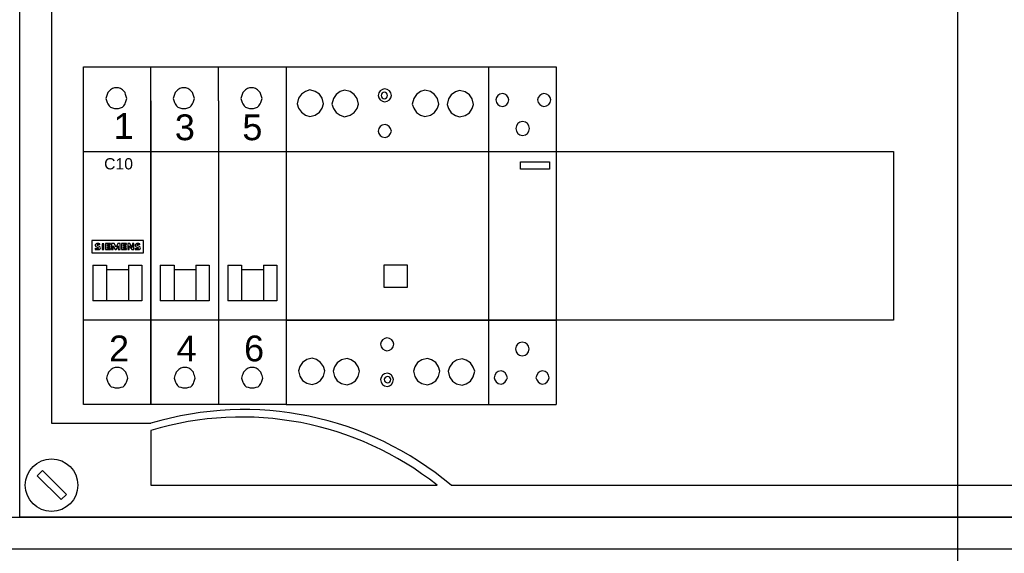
# Model space of a CAD drawing. Header units: millimetres. Extents: x 449515 to 838834, y -400723 to -307130.
# Tile 22 of 38: x 833584 to 836209, y -322477 to -321054. Entities that reach past the tile are written whole.
import ezdxf

# ---------------------------------------------------------------- set-up
doc = ezdxf.new("R2010")
doc.units = ezdxf.units.MM
doc.header["$LTSCALE"] = 25.4
doc.linetypes.add('CENTER', pattern=[2, 1.25, -0.25, 0.25, -0.25])
for name, color, linetype in [('!Siemens drzwi', 7, 'Continuous'), ('R5', 7, 'Continuous'), ('RPOMP', 7, 'Continuous')]:
    doc.layers.add(name, color=color, linetype=linetype)
doc.layers.add('!Siemens Podklad_8GK_sikus', color=250, linetype='Continuous', lineweight=100)
doc.styles.get("Standard").update_dxf_attribs({"font": 'arial.ttf'})

# ---------------------------------------------------------------- blocks, each defined once
blk = doc.blocks.new('D_A630_P_W1950-1800_S800-750_G210i')
at = {"color": 0}
blk.add_line((52.5, 185, 4.5), (52.5, 0, 4.5), dxfattribs=at)
blk = doc.blocks.new('AD_A630_P_W1950-1800_S800-750_G210~1')
at = {"layer": '!Siemens drzwi', "color": 0, "linetype": 'ByBlock', "lineweight": -2, "xscale": 10, "yscale": 10, "zscale": 10}
blk.add_blockref('D_A630_P_W1950-1800_S800-750_G210i', (0, 100), dxfattribs=at)
blk = doc.blocks.new('*U668')
at = {"color": 0}
for p, q in [((8.5, -25.63), (8.5, -425)), ((0, -450), (0, -300)), ((17, -397.5), (17, -352.5)), ((17, -352.5), (233, -352.5)), ((17, -397.5), (17, -352.5)), ((17, -352.5), (233, -352.5)), ((233, -352.5), (233, -397.5)), ((233, -352.5), (233, -397.5)), ((233, -352.5), (233, -397.5)), ((233, -397.5), (17, -397.5)), ((233, -397.5), (17, -397.5)), ((8.5, -425), (35, -425)), ((35, -426.91), (35, -441.5)), ((4.7, -438.99), (6.11, -437.58)), ((6.11, -437.58), (12.47, -443.94)), ((11.06, -445.36), (4.7, -438.99)), ((35, -441.5), (111.26, -441.5)), ((115, -441.5), (474.37, -441.5)), ((12.47, -443.94), (11.06, -445.36)), ((500, -450), (0, -450))]:
    blk.add_line(p, q, dxfattribs=at)
blk.add_circle((8.5, -441.5), 7, dxfattribs=at)
for centre, radius, start in [((59.78, -507.06), 85.72, 49.8903), ((59.2, -507.06), 83.72, 51.5438)]:
    blk.add_arc(centre, radius, start, 106.802, dxfattribs=at)
blk = doc.blocks.new('*U669')
at = {"color": 0}
for p, q in [((0, 0), (750, 0)), ((25.63, -8.5), (635, -8.5))]:
    blk.add_line(p, q, dxfattribs=at)
blk = doc.blocks.new('*U670')
at = {"layer": '!Siemens Podklad_8GK_sikus', "color": 4, "linetype": 'CENTER', "lineweight": -2}
blk.add_line((0, -1350), (500, -1350), dxfattribs=at)
blk = doc.blocks.new('AD_5TT584-0~1')
at = {"color": 0, "linetype": 'Continuous'}
for p, q in [((0, 67.5), (0, -22.5)), ((0, 67.5), (54, 67.5)), ((5.21, 61), (4.1, 60.26)), ((6.33, 61.37), (5.21, 61)), ((7.81, 61), (6.33, 61.37)), ((8.93, 60.26), (7.81, 61)), ((14.48, 60.92), (13.37, 60.18)), ((15.59, 61.29), (14.48, 60.92)), ((17.08, 60.92), (15.59, 61.29)), ((18.19, 60.18), (17.08, 60.92)), ((24.77, 60.59), (24.59, 59.85)), ((25.14, 61.15), (24.77, 60.59)), ((25.7, 61.52), (25.14, 61.15)), ((25.61, 60.5), (25.42, 60.22)), ((25.89, 60.68), (25.61, 60.5)), ((26.26, 61.7), (25.7, 61.52)), ((26.26, 60.78), (25.89, 60.68)), ((27, 61.52), (26.26, 61.7)), ((26.54, 60.68), (26.26, 60.78)), ((26.81, 60.5), (26.54, 60.68)), ((27, 60.22), (26.81, 60.5)), ((27.56, 61.15), (27, 61.52)), ((27.93, 60.59), (27.56, 61.15)), ((28.11, 59.85), (27.93, 60.59)), ((35.9, 60.93), (34.79, 60.19)), ((37.01, 61.3), (35.9, 60.93)), ((38.5, 60.93), (37.01, 61.3)), ((39.61, 60.19), (38.5, 60.93)), ((45.17, 60.85), (44.05, 60.11)), ((46.28, 61.22), (45.17, 60.85)), ((47.77, 60.85), (46.28, 61.22)), ((48.88, 60.11), (47.77, 60.85)), ((3.36, 59.15), (2.99, 57.66)), ((4.1, 60.26), (3.36, 59.15)), ((9.67, 59.15), (8.93, 60.26)), ((10.04, 57.66), (9.67, 59.15)), ((12.63, 59.07), (12.25, 57.58)), ((13.37, 60.18), (12.63, 59.07)), ((18.94, 59.07), (18.19, 60.18)), ((19.31, 57.58), (18.94, 59.07)), ((24.59, 59.85), (24.77, 59.29)), ((24.77, 59.29), (25.14, 58.74)), ((25.14, 58.74), (25.7, 58.36)), ((25.42, 60.22), (25.33, 59.85)), ((25.33, 59.85), (25.42, 59.57)), ((25.42, 59.57), (25.61, 59.29)), ((25.61, 59.29), (25.89, 59.11)), ((25.7, 58.36), (26.26, 58.18)), ((25.89, 59.11), (26.26, 59.01)), ((26.26, 59.01), (26.54, 59.11)), ((26.26, 58.18), (27, 58.36)), ((26.54, 59.11), (26.81, 59.29)), ((26.81, 59.29), (27, 59.57)), ((27.09, 59.85), (27, 60.22)), ((27, 59.57), (27.09, 59.85)), ((27, 58.36), (27.56, 58.74)), ((27.56, 58.74), (27.93, 59.29)), ((27.93, 59.29), (28.11, 59.85)), ((34.05, 59.08), (33.67, 57.59)), ((34.79, 60.19), (34.05, 59.08)), ((40.35, 59.08), (39.61, 60.19)), ((40.73, 57.59), (40.35, 59.08)), ((43.31, 59), (42.94, 57.51)), ((44.05, 60.11), (43.31, 59)), ((49.62, 59), (48.88, 60.11)), ((49.99, 57.51), (49.62, 59)), ((2.99, 57.66), (3.36, 56.55)), ((3.36, 56.55), (4.1, 55.44)), ((4.1, 55.44), (5.21, 54.69)), ((7.81, 54.69), (8.93, 55.44)), ((8.93, 55.44), (9.67, 56.55)), ((9.67, 56.55), (10.04, 57.66)), ((12.25, 57.58), (12.63, 56.47)), ((12.63, 56.47), (13.37, 55.36)), ((13.37, 55.36), (14.48, 54.61)), ((17.08, 54.61), (18.19, 55.36)), ((18.19, 55.36), (18.94, 56.47)), ((18.94, 56.47), (19.31, 57.58)), ((33.67, 57.59), (34.05, 56.48)), ((34.05, 56.48), (34.79, 55.37)), ((34.79, 55.37), (35.9, 54.62)), ((38.5, 54.62), (39.61, 55.37)), ((39.61, 55.37), (40.35, 56.48)), ((40.35, 56.48), (40.73, 57.59)), ((42.94, 57.51), (43.31, 56.4)), ((43.31, 56.4), (44.05, 55.29)), ((44.05, 55.29), (45.17, 54.54)), ((47.77, 54.54), (48.88, 55.29)), ((48.88, 55.29), (49.62, 56.4)), ((49.62, 56.4), (49.99, 57.51)), ((5.21, 54.69), (6.33, 54.32)), ((6.33, 54.32), (7.81, 54.69)), ((14.48, 54.61), (15.59, 54.24)), ((15.59, 54.24), (17.08, 54.61)), ((35.9, 54.62), (37.01, 54.25)), ((37.01, 54.25), (38.5, 54.62)), ((45.17, 54.54), (46.28, 54.17)), ((46.28, 54.17), (47.77, 54.54)), ((24.75, 51.08), (24.56, 50.34)), ((24.56, 50.34), (24.75, 49.78)), ((25.12, 51.64), (24.75, 51.08)), ((25.67, 52.01), (25.12, 51.64)), ((26.42, 52.2), (25.67, 52.01)), ((26.97, 52.01), (26.42, 52.2)), ((27.53, 51.64), (26.97, 52.01)), ((27.9, 51.08), (27.53, 51.64)), ((28.09, 50.34), (27.9, 51.08)), ((27.9, 49.78), (28.09, 50.34)), ((24.75, 49.78), (25.12, 49.23)), ((25.12, 49.23), (25.67, 48.86)), ((25.67, 48.86), (26.42, 48.67)), ((26.42, 48.67), (26.97, 48.86)), ((26.97, 48.86), (27.53, 49.23)), ((27.53, 49.23), (27.9, 49.78)), ((0, 45), (54, 45)), ((0, 0), (54, 0)), ((25.75, -5.24), (25.38, -5.8)), ((26.31, -4.87), (25.75, -5.24)), ((26.87, -4.69), (26.31, -4.87)), ((27.61, -4.87), (26.87, -4.69)), ((28.17, -5.24), (27.61, -4.87)), ((28.54, -5.8), (28.17, -5.24)), ((25.38, -5.8), (25.2, -6.36)), ((25.2, -6.36), (25.38, -7.1)), ((25.38, -7.1), (25.75, -7.66)), ((25.75, -7.66), (26.31, -8.03)), ((27.61, -8.03), (28.17, -7.66)), ((28.17, -7.66), (28.54, -7.1)), ((28.72, -6.36), (28.54, -5.8)), ((28.54, -7.1), (28.72, -6.36)), ((7, -10.15), (5.52, -10.52)), ((8.12, -10.52), (7, -10.15)), ((16.27, -10.23), (14.78, -10.6)), ((17.38, -10.6), (16.27, -10.23)), ((26.31, -8.03), (26.87, -8.21)), ((26.87, -8.21), (27.61, -8.03)), ((37.69, -10.22), (36.2, -10.59)), ((38.8, -10.59), (37.69, -10.22)), ((46.96, -10.3), (45.47, -10.67)), ((48.07, -10.67), (46.96, -10.3)), ((3.66, -12.38), (3.29, -13.49)), ((4.4, -11.26), (3.66, -12.38)), ((5.52, -10.52), (4.4, -11.26)), ((9.23, -11.26), (8.12, -10.52)), ((9.97, -12.38), (9.23, -11.26)), ((10.34, -13.49), (9.97, -12.38)), ((12.93, -12.46), (12.56, -13.57)), ((13.67, -11.34), (12.93, -12.46)), ((14.78, -10.6), (13.67, -11.34)), ((18.5, -11.34), (17.38, -10.6)), ((19.24, -12.46), (18.5, -11.34)), ((19.61, -13.57), (19.24, -12.46)), ((34.35, -12.45), (33.98, -13.56)), ((35.09, -11.33), (34.35, -12.45)), ((36.2, -10.59), (35.09, -11.33)), ((39.92, -11.33), (38.8, -10.59)), ((40.66, -12.45), (39.92, -11.33)), ((41.03, -13.56), (40.66, -12.45)), ((43.62, -12.53), (43.24, -13.64)), ((44.36, -11.41), (43.62, -12.53)), ((45.47, -10.67), (44.36, -11.41)), ((49.18, -11.41), (48.07, -10.67)), ((49.92, -12.53), (49.18, -11.41)), ((50.3, -13.64), (49.92, -12.53)), ((3.29, -13.49), (3.66, -14.97)), ((3.66, -14.97), (4.4, -16.09)), ((9.23, -16.09), (9.97, -14.97)), ((9.97, -14.97), (10.34, -13.49)), ((12.56, -13.57), (12.93, -15.05)), ((12.93, -15.05), (13.67, -16.17)), ((18.5, -16.17), (19.24, -15.05)), ((19.24, -15.05), (19.61, -13.57)), ((25.36, -15.27), (25.17, -15.83)), ((25.73, -14.71), (25.36, -15.27)), ((26.28, -14.34), (25.73, -14.71)), ((26.28, -15.55), (26.19, -15.83)), ((27.03, -14.16), (26.28, -14.34)), ((26.47, -15.27), (26.28, -15.55)), ((26.75, -15.08), (26.47, -15.27)), ((27.03, -14.99), (26.75, -15.08)), ((27.58, -14.34), (27.03, -14.16)), ((27.4, -15.08), (27.03, -14.99)), ((27.68, -15.27), (27.4, -15.08)), ((28.14, -14.71), (27.58, -14.34)), ((27.86, -15.55), (27.68, -15.27)), ((27.95, -15.83), (27.86, -15.55)), ((28.51, -15.27), (28.14, -14.71)), ((28.7, -15.83), (28.51, -15.27)), ((33.98, -13.56), (34.35, -15.04)), ((34.35, -15.04), (35.09, -16.16)), ((39.92, -16.16), (40.66, -15.04)), ((40.66, -15.04), (41.03, -13.56)), ((43.24, -13.64), (43.62, -15.12)), ((43.62, -15.12), (44.36, -16.24)), ((49.18, -16.24), (49.92, -15.12)), ((49.92, -15.12), (50.3, -13.64)), ((4.4, -16.09), (5.52, -16.83)), ((5.52, -16.83), (7, -17.2)), ((7, -17.2), (8.12, -16.83)), ((8.12, -16.83), (9.23, -16.09)), ((13.67, -16.17), (14.78, -16.91)), ((14.78, -16.91), (16.27, -17.28)), ((16.27, -17.28), (17.38, -16.91)), ((17.38, -16.91), (18.5, -16.17)), ((25.17, -15.83), (25.36, -16.57)), ((25.36, -16.57), (25.73, -17.12)), ((25.73, -17.12), (26.28, -17.5)), ((26.19, -15.83), (26.28, -16.2)), ((26.28, -16.2), (26.47, -16.47)), ((26.28, -17.5), (27.03, -17.68)), ((26.47, -16.47), (26.75, -16.66)), ((26.75, -16.66), (27.03, -16.75)), ((27.03, -16.75), (27.4, -16.66)), ((27.03, -17.68), (27.58, -17.5)), ((27.4, -16.66), (27.68, -16.47)), ((27.58, -17.5), (28.14, -17.12)), ((27.68, -16.47), (27.86, -16.2)), ((27.86, -16.2), (27.95, -15.83)), ((28.14, -17.12), (28.51, -16.57)), ((28.51, -16.57), (28.7, -15.83)), ((35.09, -16.16), (36.2, -16.9)), ((36.2, -16.9), (37.69, -17.27)), ((37.69, -17.27), (38.8, -16.9)), ((38.8, -16.9), (39.92, -16.16)), ((44.36, -16.24), (45.47, -16.98)), ((45.47, -16.98), (46.96, -17.35)), ((46.96, -17.35), (48.07, -16.98)), ((48.07, -16.98), (49.18, -16.24)), ((0, -22.5), (54, -22.5))]:
    blk.add_line(p, q, dxfattribs=at)
at = {"color": 0}
for p, q in [((54, 67.5), (54, -22.5)), ((26.21, 8.69), (26.21, 14.74)), ((26.21, 14.74), (32.26, 14.74)), ((32.26, 14.74), (32.26, 8.69)), ((32.26, 8.69), (26.21, 8.69))]:
    blk.add_line(p, q, dxfattribs=at)
blk = doc.blocks.new('AD_5TT580-0(2)~1')
at = {"color": 0, "linetype": 'Continuous'}
for p, q in [((0, 67.5), (0, -22.5)), ((0, 67.5), (18, 67.5)), ((18, 67.5), (18, -22.5)), ((18, 67.5), (18, -22.5)), ((3.78, 60.45), (3.03, 60.27)), ((4.33, 60.27), (3.78, 60.45)), ((14.75, 60.45), (14.2, 60.27)), ((15.49, 60.27), (14.75, 60.45)), ((2.11, 59.34), (1.92, 58.78)), ((1.92, 58.78), (2.11, 58.04)), ((2.48, 59.9), (2.11, 59.34)), ((2.11, 58.04), (2.48, 57.48)), ((3.03, 60.27), (2.48, 59.9)), ((4.89, 59.9), (4.33, 60.27)), ((5.26, 59.34), (4.89, 59.9)), ((4.89, 57.48), (5.26, 58.04)), ((5.45, 58.78), (5.26, 59.34)), ((5.26, 58.04), (5.45, 58.78)), ((13.27, 59.34), (13.08, 58.78)), ((13.08, 58.78), (13.27, 58.04)), ((13.64, 59.9), (13.27, 59.34)), ((13.27, 58.04), (13.64, 57.48)), ((14.2, 60.27), (13.64, 59.9)), ((16.05, 59.9), (15.49, 60.27)), ((16.42, 59.34), (16.05, 59.9)), ((16.05, 57.48), (16.42, 58.04)), ((16.61, 58.78), (16.42, 59.34)), ((16.42, 58.04), (16.61, 58.78)), ((2.48, 57.48), (3.03, 57.11)), ((3.03, 57.11), (3.78, 56.93)), ((3.78, 56.93), (4.33, 57.11)), ((4.33, 57.11), (4.89, 57.48)), ((13.64, 57.48), (14.2, 57.11)), ((14.2, 57.11), (14.75, 56.93)), ((14.75, 56.93), (15.49, 57.11)), ((15.49, 57.11), (16.05, 57.48)), ((8.35, 52.77), (7.79, 52.39)), ((9.09, 52.95), (8.35, 52.77)), ((9.83, 52.77), (9.09, 52.95)), ((10.39, 52.39), (9.83, 52.77)), ((7.42, 51.84), (7.23, 51.1)), ((7.23, 51.1), (7.42, 50.35)), ((7.79, 52.39), (7.42, 51.84)), ((7.42, 50.35), (7.79, 49.8)), ((10.76, 51.84), (10.39, 52.39)), ((10.39, 49.8), (10.76, 50.35)), ((10.95, 51.1), (10.76, 51.84)), ((10.76, 50.35), (10.95, 51.1)), ((7.79, 49.8), (8.35, 49.43)), ((8.35, 49.43), (9.09, 49.24)), ((9.09, 49.24), (9.83, 49.43)), ((9.83, 49.43), (10.39, 49.8)), ((0, 45), (18, 45)), ((0, 0), (18, 0)), ((7.33, -6.95), (7.14, -7.69)), ((7.14, -7.69), (7.33, -8.43)), ((7.7, -6.39), (7.33, -6.95)), ((8.26, -6.02), (7.7, -6.39)), ((9, -5.83), (8.26, -6.02)), ((9.74, -6.02), (9, -5.83)), ((10.3, -6.39), (9.74, -6.02)), ((10.67, -6.95), (10.3, -6.39)), ((10.86, -7.69), (10.67, -6.95)), ((10.67, -8.43), (10.86, -7.69)), ((7.33, -8.43), (7.7, -8.99)), ((7.7, -8.99), (8.26, -9.36)), ((8.26, -9.36), (9, -9.54)), ((9, -9.54), (9.74, -9.36)), ((9.74, -9.36), (10.3, -8.99)), ((10.3, -8.99), (10.67, -8.43)), ((1.67, -14.63), (1.48, -15.37)), ((1.48, -15.37), (1.67, -15.93)), ((2.04, -14.08), (1.67, -14.63)), ((2.59, -13.7), (2.04, -14.08)), ((3.34, -13.52), (2.59, -13.7)), ((3.89, -13.7), (3.34, -13.52)), ((4.45, -14.08), (3.89, -13.7)), ((4.82, -14.63), (4.45, -14.08)), ((5.01, -15.37), (4.82, -14.63)), ((4.82, -15.93), (5.01, -15.37)), ((12.83, -14.63), (12.64, -15.37)), ((12.64, -15.37), (12.83, -15.93)), ((13.2, -14.08), (12.83, -14.63)), ((13.76, -13.7), (13.2, -14.08)), ((14.31, -13.52), (13.76, -13.7)), ((15.06, -13.7), (14.31, -13.52)), ((15.61, -14.08), (15.06, -13.7)), ((15.98, -14.63), (15.61, -14.08)), ((16.17, -15.37), (15.98, -14.63)), ((15.98, -15.93), (16.17, -15.37)), ((1.67, -15.93), (2.04, -16.49)), ((2.04, -16.49), (2.59, -16.86)), ((2.59, -16.86), (3.34, -17.04)), ((3.34, -17.04), (3.89, -16.86)), ((3.89, -16.86), (4.45, -16.49)), ((4.45, -16.49), (4.82, -15.93)), ((12.83, -15.93), (13.2, -16.49)), ((13.2, -16.49), (13.76, -16.86)), ((13.76, -16.86), (14.31, -17.04)), ((14.31, -17.04), (15.06, -16.86)), ((15.06, -16.86), (15.61, -16.49)), ((15.61, -16.49), (15.98, -15.93)), ((0, -22.5), (18, -22.5))]:
    blk.add_line(p, q, dxfattribs=at)
at = {"color": 0}
for p, q in [((8.54, 40.26), (8.54, 42.2)), ((8.54, 42.2), (16.27, 42.2)), ((16.27, 42.2), (16.27, 40.26)), ((16.27, 40.26), (8.54, 40.26))]:
    blk.add_line(p, q, dxfattribs=at)
blk = doc.blocks.new('AD_SIEMENS_znaczeki')
at = {"color": 0}
for p, q in [((1755.293, 772.573), (1755.293, 771.993)), ((1757.763, 772.573), (1755.293, 772.573)), ((1755.45, 772.205), (1755.45, 772.149)), ((1755.501, 772.274), (1755.599, 772.234)), ((1755.652, 772.292), (1755.544, 772.343)), ((1755.675, 772.372), (1755.675, 772.422)), ((1755.773, 772.425), (1755.773, 772.143)), ((1755.864, 772.425), (1755.773, 772.425)), ((1755.864, 772.143), (1755.864, 772.425)), ((1755.939, 772.426), (1755.939, 772.141)), ((1756.18, 772.426), (1755.939, 772.426)), ((1756.03, 772.309), (1756.03, 772.379)), ((1756.03, 772.379), (1756.18, 772.379)), ((1756.159, 772.309), (1756.03, 772.309)), ((1756.03, 772.193), (1756.03, 772.266)), ((1756.03, 772.266), (1756.159, 772.266)), ((1756.159, 772.266), (1756.159, 772.309)), ((1756.18, 772.379), (1756.18, 772.426)), ((1756.235, 772.426), (1756.235, 772.141)), ((1756.347, 772.426), (1756.235, 772.426)), ((1756.299, 772.141), (1756.299, 772.321)), ((1756.299, 772.321), (1756.399, 772.141)), ((1756.444, 772.251), (1756.347, 772.426)), ((1756.53, 772.426), (1756.444, 772.251)), ((1756.458, 772.141), (1756.546, 772.321)), ((1756.637, 772.426), (1756.53, 772.426)), ((1756.546, 772.321), (1756.546, 772.141)), ((1756.637, 772.141), (1756.637, 772.426)), ((1756.712, 772.426), (1756.712, 772.141)), ((1756.953, 772.426), (1756.712, 772.426)), ((1756.803, 772.309), (1756.803, 772.379)), ((1756.803, 772.379), (1756.953, 772.379)), ((1756.932, 772.309), (1756.803, 772.309)), ((1756.803, 772.193), (1756.803, 772.266)), ((1756.803, 772.266), (1756.932, 772.266)), ((1756.932, 772.266), (1756.932, 772.309)), ((1756.953, 772.379), (1756.953, 772.426)), ((1757.008, 772.426), (1757.008, 772.141)), ((1757.11, 772.426), (1757.008, 772.426)), ((1757.072, 772.141), (1757.072, 772.326)), ((1757.072, 772.326), (1757.2, 772.141)), ((1757.238, 772.245), (1757.11, 772.426)), ((1757.238, 772.426), (1757.238, 772.245)), ((1757.303, 772.426), (1757.238, 772.426)), ((1757.303, 772.141), (1757.303, 772.426)), ((1757.361, 772.209), (1757.361, 772.149)), ((1757.407, 772.277), (1757.51, 772.227)), ((1757.563, 772.292), (1757.455, 772.343)), ((1757.585, 772.372), (1757.585, 772.422)), ((1757.763, 771.993), (1757.763, 772.573)), ((1755.293, 771.993), (1757.763, 771.993)), ((1755.773, 772.143), (1755.864, 772.143)), ((1755.939, 772.141), (1756.18, 772.141)), ((1756.18, 772.193), (1756.03, 772.193)), ((1756.18, 772.141), (1756.18, 772.193)), ((1756.235, 772.141), (1756.299, 772.141)), ((1756.399, 772.141), (1756.458, 772.141)), ((1756.546, 772.141), (1756.637, 772.141)), ((1756.712, 772.141), (1756.953, 772.141)), ((1756.953, 772.193), (1756.803, 772.193)), ((1756.953, 772.141), (1756.953, 772.193)), ((1757.008, 772.141), (1757.072, 772.141)), ((1757.2, 772.141), (1757.303, 772.141))]:
    blk.add_line(p, q, dxfattribs=at)
for centre, major_axis, start_param, end_param in [((1755.532, 772.346), (0.0852, 0), 2.06576, 3.66098), ((1755.562, 772.527), (0.383, 0), 4.4151, 4.655269), ((1755.542, 772.351), (-0.0968, 0), 0.519387, 1.135975), ((1755.576, 772.275), (-0.178, 0), -1.570796, -1.075832), ((1755.554, 772.36), (-0.0209, 0), -1.07402, 1.07402), ((1755.547, 772.289), (0.112, 0), 4.655269, 5.197087), ((1755.581, 772.316), (-0.0775, 0), 4.682533, 5.209165), ((1755.576, 772.023), (-0.465, 0), 4.499109, 4.712389), ((1755.572, 772.047), (0.383, 0), 1.298767, 1.54094), ((1755.589, 772.218), (-0.0209, 0), 2.055494, 4.227691), ((1755.609, 772.223), (0.0891, 0), -1.148117, 1.07402), ((1757.443, 772.346), (0.0852, 0), 2.06576, 3.66098), ((1757.486, 772.527), (0.383, 0), 4.378973, 4.682131), ((1757.453, 772.351), (-0.0968, 0), 0.519387, 1.07402), ((1757.487, 772.275), (-0.178, 0), -1.570796, -1.075832), ((1757.465, 772.36), (0.0209, 0), 2.067572, 4.215613), ((1757.491, 772.316), (-0.0775, 0), 4.682533, 5.209165), ((1757.487, 772.023), (-0.465, 0), 4.499109, 4.712389), ((1757.482, 772.047), (0.383, 0), 1.298767, 1.54094), ((1757.5, 772.211), (-0.0209, 0), 1.815509, 4.215613), ((1757.52, 772.223), (0.0891, 0), -1.148117, 1.07402), ((1755.557, 772.547), (0.465, 0), 4.480311, 4.786895), ((1755.579, 772.282), (0.163, 0), -1.49629, -1.148117), ((1757.468, 772.547), (-0.465, 0), 1.338719, 1.645302), ((1757.478, 772.289), (0.112, 0), 4.682131, 4.957102), ((1757.49, 772.282), (0.163, 0), -1.49629, -1.148117)]:
    blk.add_ellipse(centre, major_axis=major_axis, ratio=0.878278, start_param=start_param, end_param=end_param, dxfattribs=at)

msp = doc.modelspace()

# ---------------------------------------------------------------- linework, layer by layer
at = {"color": 0}
for p, q in [((833753.8195, -321180.1288, -200), (834293.8195, -321180.1288, -200)), ((833933.8195, -321270.1288, -200), (833933.8195, -321180.1288, -200)), ((833933.8195, -321270.1288, -200), (833933.8195, -321180.1288, -200)), ((834113.8195, -321270.1288, -200), (834113.8195, -321180.1288, -200)), ((833778.5254, -321708.6582, -200), (833815.5842, -321708.6582, -200)), ((833873.8195, -321708.6582, -200), (833909.1136, -321708.6582, -200)), ((833958.5254, -321708.6582, -200), (833995.5842, -321708.6582, -200)), ((834053.8195, -321708.6582, -200), (834089.1136, -321708.6582, -200)), ((834138.5254, -321708.6582, -200), (834175.5842, -321708.6582, -200)), ((834233.8195, -321708.6582, -200), (834269.1136, -321708.6582, -200)), ((834293.8195, -321855.1288, -200), (833753.8195, -321855.1288, -200))]:
    msp.add_line(p, q, dxfattribs=at)
at = {"color": 0, "linetype": 'Continuous'}
for p, q in [((833753.8195, -322080.1288, -200), (833753.8195, -321180.1288, -200)), ((834293.8195, -321180.1288, -200), (834293.8195, -322080.1288, -200)), ((833822.2269, -321244.6529, -200), (833818.6975, -321248.1823, -200)), ((833825.7563, -321241.1235, -200), (833822.2269, -321244.6529, -200)), ((833831.0504, -321237.5941, -200), (833825.7563, -321241.1235, -200)), ((833836.3445, -321235.8293, -200), (833831.0504, -321237.5941, -200)), ((833841.6387, -321235.8293, -200), (833836.3445, -321235.8293, -200)), ((833846.9328, -321235.8293, -200), (833841.6387, -321235.8293, -200)), ((833852.2269, -321237.5941, -200), (833846.9328, -321235.8293, -200)), ((833857.521, -321241.1235, -200), (833852.2269, -321237.5941, -200)), ((833861.0504, -321244.6529, -200), (833857.521, -321241.1235, -200)), ((833864.5798, -321248.1823, -200), (833861.0504, -321244.6529, -200)), ((834002.2269, -321244.6529, -200), (833998.6975, -321248.1823, -200)), ((834005.7563, -321241.1235, -200), (834002.2269, -321244.6529, -200)), ((834011.0504, -321237.5941, -200), (834005.7563, -321241.1235, -200)), ((834016.3445, -321235.8293, -200), (834011.0504, -321237.5941, -200)), ((834021.6387, -321235.8293, -200), (834016.3445, -321235.8293, -200)), ((834026.9328, -321235.8293, -200), (834021.6387, -321235.8293, -200)), ((834032.2269, -321237.5941, -200), (834026.9328, -321235.8293, -200)), ((834037.521, -321241.1235, -200), (834032.2269, -321237.5941, -200)), ((834041.0504, -321244.6529, -200), (834037.521, -321241.1235, -200)), ((834044.5798, -321248.1823, -200), (834041.0504, -321244.6529, -200)), ((834182.2269, -321244.6529, -200), (834178.6975, -321248.1823, -200)), ((834185.7563, -321241.1235, -200), (834182.2269, -321244.6529, -200)), ((834191.0504, -321237.5941, -200), (834185.7563, -321241.1235, -200)), ((834196.3445, -321235.8293, -200), (834191.0504, -321237.5941, -200)), ((834201.6387, -321235.8293, -200), (834196.3445, -321235.8293, -200)), ((834206.9328, -321235.8293, -200), (834201.6387, -321235.8293, -200)), ((834212.2269, -321237.5941, -200), (834206.9328, -321235.8293, -200)), ((834217.521, -321241.1235, -200), (834212.2269, -321237.5941, -200)), ((834221.0504, -321244.6529, -200), (834217.521, -321241.1235, -200)), ((834224.5798, -321248.1823, -200), (834221.0504, -321244.6529, -200)), ((833815.1681, -321258.7705, -200), (833813.4034, -321264.0646, -200)), ((833813.4034, -321264.0646, -200), (833815.1681, -321269.3588, -200)), ((833816.9328, -321253.4764, -200), (833815.1681, -321258.7705, -200)), ((833815.1681, -321269.3588, -200), (833816.9328, -321274.6529, -200)), ((833818.6975, -321248.1823, -200), (833816.9328, -321253.4764, -200)), ((833866.3445, -321253.4764, -200), (833864.5798, -321248.1823, -200)), ((833868.1092, -321258.7705, -200), (833866.3445, -321253.4764, -200)), ((833866.3445, -321274.6529, -200), (833868.1092, -321269.3588, -200)), ((833869.874, -321264.0646, -200), (833868.1092, -321258.7705, -200)), ((833868.1092, -321269.3588, -200), (833869.874, -321264.0646, -200)), ((833933.8195, -321270.1288, -200), (833933.8195, -322080.1288, -200)), ((833933.8195, -322080.1288, -200), (833933.8195, -321270.1288, -200)), ((833995.1681, -321258.7705, -200), (833993.4034, -321264.0646, -200)), ((833993.4034, -321264.0646, -200), (833995.1681, -321269.3588, -200)), ((833996.9328, -321253.4764, -200), (833995.1681, -321258.7705, -200)), ((833995.1681, -321269.3588, -200), (833996.9328, -321274.6529, -200)), ((833998.6975, -321248.1823, -200), (833996.9328, -321253.4764, -200)), ((834046.3445, -321253.4764, -200), (834044.5798, -321248.1823, -200)), ((834048.1092, -321258.7705, -200), (834046.3445, -321253.4764, -200)), ((834046.3445, -321274.6529, -200), (834048.1092, -321269.3588, -200)), ((834049.874, -321264.0646, -200), (834048.1092, -321258.7705, -200)), ((834048.1092, -321269.3588, -200), (834049.874, -321264.0646, -200)), ((834113.8195, -321270.1288, -200), (834113.8195, -322080.1288, -200)), ((834175.1681, -321258.7705, -200), (834173.4034, -321264.0646, -200)), ((834173.4034, -321264.0646, -200), (834175.1681, -321269.3588, -200)), ((834176.9328, -321253.4764, -200), (834175.1681, -321258.7705, -200)), ((834175.1681, -321269.3588, -200), (834176.9328, -321274.6529, -200)), ((834178.6975, -321248.1823, -200), (834176.9328, -321253.4764, -200)), ((834226.3445, -321253.4764, -200), (834224.5798, -321248.1823, -200)), ((834228.1092, -321258.7705, -200), (834226.3445, -321253.4764, -200)), ((834226.3445, -321274.6529, -200), (834228.1092, -321269.3588, -200)), ((834229.874, -321264.0646, -200), (834228.1092, -321258.7705, -200)), ((834228.1092, -321269.3588, -200), (834229.874, -321264.0646, -200)), ((833816.9328, -321274.6529, -200), (833818.6975, -321278.1823, -200)), ((833818.6975, -321278.1823, -200), (833822.2269, -321283.4764, -200)), ((833822.2269, -321283.4764, -200), (833825.7563, -321287.0058, -200)), ((833825.7563, -321287.0058, -200), (833831.0504, -321288.7705, -200)), ((833831.0504, -321288.7705, -200), (833836.3445, -321290.5352, -200)), ((833836.3445, -321290.5352, -200), (833841.6387, -321290.5352, -200)), ((833841.6387, -321290.5352, -200), (833846.9328, -321290.5352, -200)), ((833846.9328, -321290.5352, -200), (833852.2269, -321288.7705, -200)), ((833852.2269, -321288.7705, -200), (833857.521, -321287.0058, -200)), ((833857.521, -321287.0058, -200), (833861.0504, -321283.4764, -200)), ((833861.0504, -321283.4764, -200), (833864.5798, -321278.1823, -200)), ((833864.5798, -321278.1823, -200), (833866.3445, -321274.6529, -200)), ((833996.9328, -321274.6529, -200), (833998.6975, -321278.1823, -200)), ((833998.6975, -321278.1823, -200), (834002.2269, -321283.4764, -200)), ((834002.2269, -321283.4764, -200), (834005.7563, -321287.0058, -200)), ((834005.7563, -321287.0058, -200), (834011.0504, -321288.7705, -200)), ((834011.0504, -321288.7705, -200), (834016.3445, -321290.5352, -200)), ((834016.3445, -321290.5352, -200), (834021.6387, -321290.5352, -200)), ((834021.6387, -321290.5352, -200), (834026.9328, -321290.5352, -200)), ((834026.9328, -321290.5352, -200), (834032.2269, -321288.7705, -200)), ((834032.2269, -321288.7705, -200), (834037.521, -321287.0058, -200)), ((834037.521, -321287.0058, -200), (834041.0504, -321283.4764, -200)), ((834041.0504, -321283.4764, -200), (834044.5798, -321278.1823, -200)), ((834044.5798, -321278.1823, -200), (834046.3445, -321274.6529, -200)), ((834176.9328, -321274.6529, -200), (834178.6975, -321278.1823, -200)), ((834178.6975, -321278.1823, -200), (834182.2269, -321283.4764, -200)), ((834182.2269, -321283.4764, -200), (834185.7563, -321287.0058, -200)), ((834185.7563, -321287.0058, -200), (834191.0504, -321288.7705, -200)), ((834191.0504, -321288.7705, -200), (834196.3445, -321290.5352, -200)), ((834196.3445, -321290.5352, -200), (834201.6387, -321290.5352, -200)), ((834201.6387, -321290.5352, -200), (834206.9328, -321290.5352, -200)), ((834206.9328, -321290.5352, -200), (834212.2269, -321288.7705, -200)), ((834212.2269, -321288.7705, -200), (834217.521, -321287.0058, -200)), ((834217.521, -321287.0058, -200), (834221.0504, -321283.4764, -200)), ((834221.0504, -321283.4764, -200), (834224.5798, -321278.1823, -200)), ((834224.5798, -321278.1823, -200), (834226.3445, -321274.6529, -200)), ((833753.8195, -321405.1288, -200), (834293.8195, -321405.1288, -200)), ((833778.5254, -321708.6582, -200), (833778.5254, -321803.9523, -200)), ((833815.5842, -321708.6582, -200), (833815.5842, -321803.9523, -200)), ((833873.8195, -321708.6582, -200), (833873.8195, -321803.9523, -200)), ((833909.1136, -321708.6582, -200), (833909.1136, -321803.9523, -200)), ((833958.5254, -321708.6582, -200), (833958.5254, -321803.9523, -200)), ((833995.5842, -321708.6582, -200), (833995.5842, -321803.9523, -200)), ((834053.8195, -321708.6582, -200), (834053.8195, -321803.9523, -200)), ((834089.1136, -321708.6582, -200), (834089.1136, -321803.9523, -200)), ((834175.5842, -321708.6582, -200), (834175.5842, -321803.9523, -200)), ((834233.8195, -321708.6582, -200), (834233.8195, -321803.9523, -200)), ((834269.1136, -321708.6582, -200), (834269.1136, -321803.9523, -200)), ((833873.8195, -321721.0111, -200), (833815.5842, -321721.0111, -200)), ((834053.8195, -321721.0111, -200), (833995.5842, -321721.0111, -200)), ((834233.8195, -321721.0111, -200), (834175.5842, -321721.0111, -200)), ((833909.1136, -321803.9523, -200), (833778.5254, -321803.9523, -200)), ((834089.1136, -321803.9523, -200), (833958.5254, -321803.9523, -200)), ((834269.1136, -321803.9523, -200), (834138.5254, -321803.9523, -200)), ((833838.5254, -321981.3052, -200), (833833.2313, -321983.0699, -200)), ((833843.8195, -321981.3052, -200), (833838.5254, -321981.3052, -200)), ((833849.1136, -321981.3052, -200), (833843.8195, -321981.3052, -200)), ((833854.4077, -321983.0699, -200), (833849.1136, -321981.3052, -200)), ((834018.5254, -321981.3052, -200), (834013.2313, -321983.0699, -200)), ((834023.8195, -321981.3052, -200), (834018.5254, -321981.3052, -200)), ((834029.1136, -321981.3052, -200), (834023.8195, -321981.3052, -200)), ((834034.4077, -321983.0699, -200), (834029.1136, -321981.3052, -200)), ((834198.5254, -321981.3052, -200), (834193.2313, -321983.0699, -200)), ((834203.8195, -321981.3052, -200), (834198.5254, -321981.3052, -200)), ((834209.1136, -321981.3052, -200), (834203.8195, -321981.3052, -200)), ((834214.4077, -321983.0699, -200), (834209.1136, -321981.3052, -200)), ((833817.3489, -322002.4817, -200), (833815.5842, -322009.5405, -200)), ((833819.1136, -321998.9523, -200), (833817.3489, -322002.4817, -200)), ((833820.8783, -321993.6582, -200), (833819.1136, -321998.9523, -200)), ((833824.4077, -321990.1288, -200), (833820.8783, -321993.6582, -200)), ((833827.9371, -321986.5994, -200), (833824.4077, -321990.1288, -200)), ((833833.2313, -321983.0699, -200), (833827.9371, -321986.5994, -200)), ((833859.7018, -321986.5994, -200), (833854.4077, -321983.0699, -200)), ((833863.2313, -321990.1288, -200), (833859.7018, -321986.5994, -200)), ((833866.7607, -321993.6582, -200), (833863.2313, -321990.1288, -200)), ((833868.5254, -321998.9523, -200), (833866.7607, -321993.6582, -200)), ((833870.2901, -322002.4817, -200), (833868.5254, -321998.9523, -200)), ((833872.0548, -322009.5405, -200), (833870.2901, -322002.4817, -200)), ((833997.3489, -322002.4817, -200), (833995.5842, -322009.5405, -200)), ((833999.1136, -321998.9523, -200), (833997.3489, -322002.4817, -200)), ((834000.8783, -321993.6582, -200), (833999.1136, -321998.9523, -200)), ((834004.4077, -321990.1288, -200), (834000.8783, -321993.6582, -200)), ((834007.9371, -321986.5994, -200), (834004.4077, -321990.1288, -200)), ((834013.2313, -321983.0699, -200), (834007.9371, -321986.5994, -200)), ((834039.7018, -321986.5994, -200), (834034.4077, -321983.0699, -200)), ((834043.2313, -321990.1288, -200), (834039.7018, -321986.5994, -200)), ((834046.7607, -321993.6582, -200), (834043.2313, -321990.1288, -200)), ((834048.5254, -321998.9523, -200), (834046.7607, -321993.6582, -200)), ((834050.2901, -322002.4817, -200), (834048.5254, -321998.9523, -200)), ((834052.0548, -322009.5405, -200), (834050.2901, -322002.4817, -200)), ((834177.3489, -322002.4817, -200), (834175.5842, -322009.5405, -200)), ((834179.1136, -321998.9523, -200), (834177.3489, -322002.4817, -200)), ((834180.8783, -321993.6582, -200), (834179.1136, -321998.9523, -200)), ((834184.4077, -321990.1288, -200), (834180.8783, -321993.6582, -200)), ((834187.9371, -321986.5994, -200), (834184.4077, -321990.1288, -200)), ((834193.2313, -321983.0699, -200), (834187.9371, -321986.5994, -200)), ((834219.7018, -321986.5994, -200), (834214.4077, -321983.0699, -200)), ((834223.2313, -321990.1288, -200), (834219.7018, -321986.5994, -200)), ((834226.7607, -321993.6582, -200), (834223.2313, -321990.1288, -200)), ((834228.5254, -321998.9523, -200), (834226.7607, -321993.6582, -200)), ((834230.2901, -322002.4817, -200), (834228.5254, -321998.9523, -200)), ((834232.0548, -322009.5405, -200), (834230.2901, -322002.4817, -200)), ((833815.5842, -322009.5405, -200), (833817.3489, -322014.8346, -200)), ((833817.3489, -322014.8346, -200), (833819.1136, -322020.1288, -200)), ((833819.1136, -322020.1288, -200), (833820.8783, -322023.6582, -200)), ((833820.8783, -322023.6582, -200), (833824.4077, -322028.9523, -200)), ((833824.4077, -322028.9523, -200), (833827.9371, -322032.4817, -200)), ((833827.9371, -322032.4817, -200), (833833.2313, -322034.2464, -200)), ((833833.2313, -322034.2464, -200), (833838.5254, -322036.0111, -200)), ((833849.1136, -322036.0111, -200), (833854.4077, -322034.2464, -200)), ((833854.4077, -322034.2464, -200), (833859.7018, -322032.4817, -200)), ((833859.7018, -322032.4817, -200), (833863.2313, -322028.9523, -200)), ((833863.2313, -322028.9523, -200), (833866.7607, -322023.6582, -200)), ((833866.7607, -322023.6582, -200), (833868.5254, -322020.1288, -200)), ((833868.5254, -322020.1288, -200), (833870.2901, -322014.8346, -200)), ((833870.2901, -322014.8346, -200), (833872.0548, -322009.5405, -200)), ((833995.5842, -322009.5405, -200), (833997.3489, -322014.8346, -200)), ((833997.3489, -322014.8346, -200), (833999.1136, -322020.1288, -200)), ((833999.1136, -322020.1288, -200), (834000.8783, -322023.6582, -200)), ((834000.8783, -322023.6582, -200), (834004.4077, -322028.9523, -200)), ((834004.4077, -322028.9523, -200), (834007.9371, -322032.4817, -200)), ((834007.9371, -322032.4817, -200), (834013.2313, -322034.2464, -200)), ((834013.2313, -322034.2464, -200), (834018.5254, -322036.0111, -200)), ((834029.1136, -322036.0111, -200), (834034.4077, -322034.2464, -200)), ((834034.4077, -322034.2464, -200), (834039.7018, -322032.4817, -200)), ((834039.7018, -322032.4817, -200), (834043.2313, -322028.9523, -200)), ((834043.2313, -322028.9523, -200), (834046.7607, -322023.6582, -200)), ((834046.7607, -322023.6582, -200), (834048.5254, -322020.1288, -200)), ((834048.5254, -322020.1288, -200), (834050.2901, -322014.8346, -200)), ((834050.2901, -322014.8346, -200), (834052.0548, -322009.5405, -200)), ((834175.5842, -322009.5405, -200), (834177.3489, -322014.8346, -200)), ((834177.3489, -322014.8346, -200), (834179.1136, -322020.1288, -200)), ((834179.1136, -322020.1288, -200), (834180.8783, -322023.6582, -200)), ((834180.8783, -322023.6582, -200), (834184.4077, -322028.9523, -200)), ((834184.4077, -322028.9523, -200), (834187.9371, -322032.4817, -200)), ((834187.9371, -322032.4817, -200), (834193.2313, -322034.2464, -200)), ((834193.2313, -322034.2464, -200), (834198.5254, -322036.0111, -200)), ((834209.1136, -322036.0111, -200), (834214.4077, -322034.2464, -200)), ((834214.4077, -322034.2464, -200), (834219.7018, -322032.4817, -200)), ((834219.7018, -322032.4817, -200), (834223.2313, -322028.9523, -200)), ((834223.2313, -322028.9523, -200), (834226.7607, -322023.6582, -200)), ((834226.7607, -322023.6582, -200), (834228.5254, -322020.1288, -200)), ((834228.5254, -322020.1288, -200), (834230.2901, -322014.8346, -200)), ((834230.2901, -322014.8346, -200), (834232.0548, -322009.5405, -200)), ((833838.5254, -322036.0111, -200), (833843.8195, -322036.0111, -200)), ((833843.8195, -322036.0111, -200), (833849.1136, -322036.0111, -200)), ((834018.5254, -322036.0111, -200), (834023.8195, -322036.0111, -200)), ((834023.8195, -322036.0111, -200), (834029.1136, -322036.0111, -200)), ((834198.5254, -322036.0111, -200), (834203.8195, -322036.0111, -200)), ((834203.8195, -322036.0111, -200), (834209.1136, -322036.0111, -200)), ((834293.8195, -322080.1288, -200), (833753.8195, -322080.1288, -200))]:
    msp.add_line(p, q, dxfattribs=at)
msp.add_line((834138.5254, -321708.6582, -200), (834138.5254, -321803.9523, -200))

# ---------------------------------------------------------------- block references
at = {"xscale": 55.6818025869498, "yscale": 55.6818025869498, "zscale": 55.6818025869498}
msp.add_blockref('AD_SIEMENS_znaczeki', (736038.6907, -364661.2868, -200), dxfattribs=at)
at = {"layer": 'R5', "xscale": 10, "yscale": 10, "zscale": 10}
for name, p in [('AD_A630_P_W1950-1800_S800-750_G210~1', (830833.8195, -328130.1288, -200)), ('*U670', (833583.8195, -308880.1288, -200)), ('*U668', (833583.8195, -317880.1288, -200)), ('*U669', (831083.8195, -322380.1288, -200))]:
    msp.add_blockref(name, p, dxfattribs=at)
at = {"layer": 'RPOMP', "xscale": 10, "yscale": 10, "zscale": 10}
for name, p in [('AD_5TT584-0~1', (834293.8195, -321855.1288, -200)), ('AD_5TT580-0(2)~1', (834833.8184, -321855.1288, -200))]:
    msp.add_blockref(name, p, dxfattribs=at)

# ---------------------------------------------------------------- texts
at = {"color": 0}
for s, p in [('1', (833834.3116, -321372.0184, -200)), ('3', (833997.4059, -321375.3958, -200)), ('5', (834177.4059, -321375.3958, -200)), ('2', (833821.9929, -321964.9553, -200)), ('4', (834001.9929, -321964.9553, -200)), ('6', (834181.9929, -321964.9553, -200))]:
    msp.add_text(s, height=68.8235, dxfattribs=at).set_placement(p)
at = {"color": 0, "linetype": 'ByBlock', "lineweight": -2, "insert": (833808.921, -321423.2317, -200), "char_height": 30, "width": 91.149901, "attachment_point": 1}
msp.add_mtext('{\\C256;C10}', dxfattribs=at)

doc.saveas('drawing.dxf')
